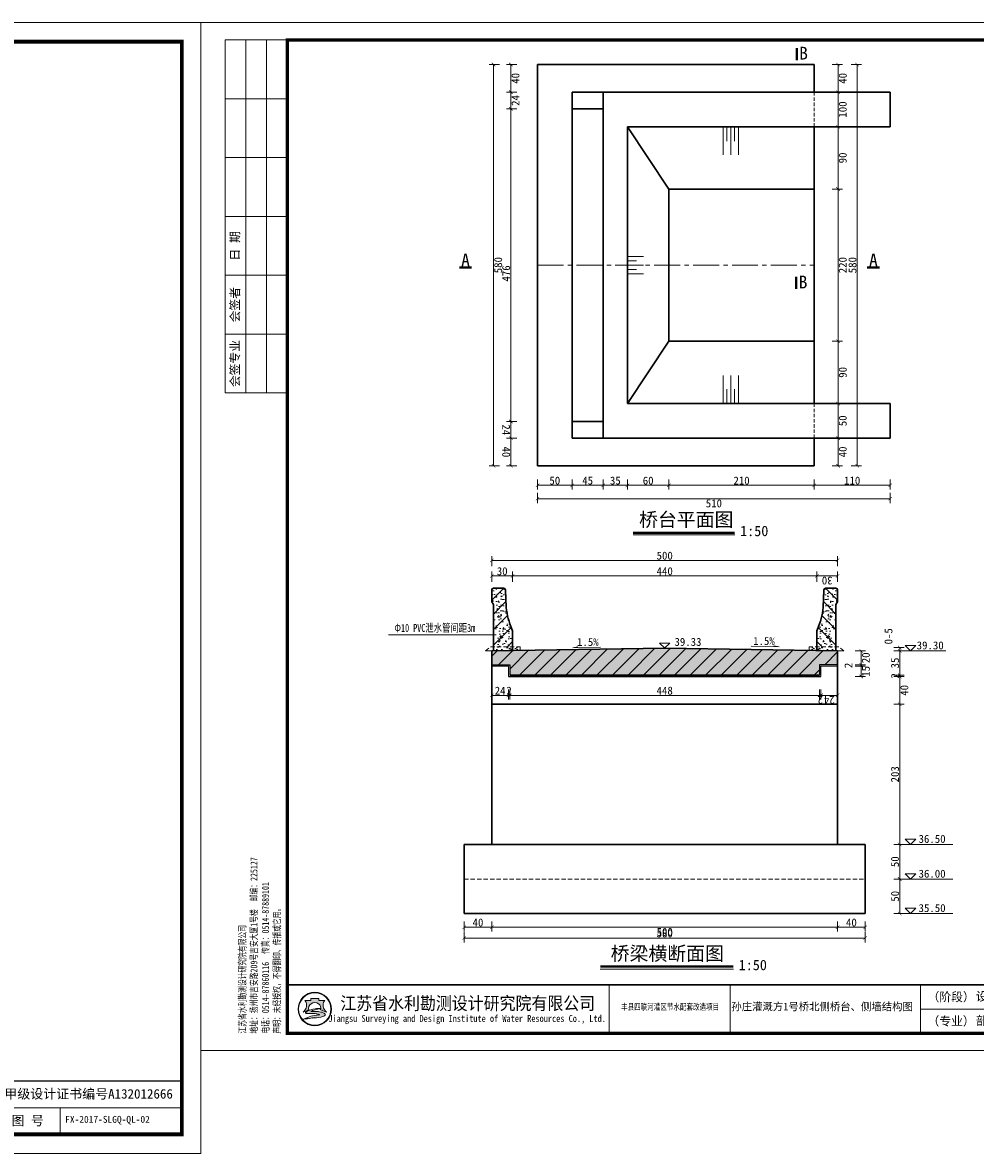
# Model space of a CAD drawing. Extents: x -27255 to 1448651, y 31034 to 8081248.
# Tile 64 of 198: x 583632 to 583907, y 3859317 to 3859644. Entities that reach past the tile are written whole.
import ezdxf
from ezdxf.enums import TextEntityAlignment as Align

# ---------------------------------------------------------------- set-up
doc = ezdxf.new("R2010")
doc.units = 0
doc.linetypes.add('CENTER2', pattern=[1.125, 0.75, -0.125, 0.125, -0.125])
doc.linetypes.add('HIDDEN', pattern=[0.375, 0.25, -0.125])
doc.layers.get('0').update_dxf_attribs({"linetype": 'CONTINUOUS'})
for name, color, linetype, lineweight in [('0.09标注线', 3, 'CONTINUOUS', 9), ('0.13填充', 8, 'CONTINUOUS', 9), ('0.13文字', 3, 'CONTINUOUS', 13), ('图框', 7, 'CONTINUOUS', 20), ('文字', 7, 'CONTINUOUS', 15), ('细实线', 3, 'CONTINUOUS', 20), ('虚线', 251, 'HIDDEN', 15), ('轮廓线', 1, 'CONTINUOUS', 30), ('配筋1', 1, 'CONTINUOUS', 50)]:
    doc.layers.add(name, color=color, linetype=linetype, lineweight=lineweight)
doc.layers.add('粗线-可见轮廓线、钢筋、结构分缝线、材料分界线、断层线、岩性分界线', color=1, linetype='CONTINUOUS')
doc.styles.add('-仿宋_GB2312', font='FangSong_GB2312.ttf')
doc.styles.add('LYJFS', font='times.ttf', dxfattribs={"width": 0.7})
doc.styles.get("Standard").update_dxf_attribs({"font": 'rs.shx', "bigfont": 'hztxt.shx'})
doc.styles.add('仿宋', font='FangSong_GB2312.ttf', dxfattribs={"width": 0.7})
doc.styles.add('宋体', font='FangSong_GB2312.ttf')
doc.dimstyles.get("Standard").update_dxf_attribs({"dimtxt": 0.18, "dimasz": 0.18, "dimexe": 0.18, "dimexo": 0.0625, "dimgap": 0.09, "dimtad": 0, "dimtih": 1, "dimtoh": 1, "dimdec": 4, "dimzin": 0, "dimdsep": 46, "dimtxsty": 'Standard', "dimcen": 0.09, "dimadec": 0, "dimazin": 0, "dimtfac": 1, "dimtdec": 4, "dimtofl": 0, "dimtmove": 0, "dimatfit": 3, "dimfxl": 1, "dimtolj": 1, "dimtzin": 0, "dimarcsym": 0})
doc.dimstyles.new('zzzz STANDARD', dxfattribs={"dimtxt": 2.3, "dimasz": 1, "dimexe": 1.25, "dimexo": 1.5, "dimgap": 0.2, "dimtad": 1, "dimdec": 0, "dimlfac": 10, "dimzin": 0, "dimdsep": 46, "dimtxsty": '-仿宋_GB2312', "dimblk": 'ARCHTICK', "dimcen": 0.09, "dimadec": 0, "dimazin": 0, "dimtfac": 1, "dimtdec": 0, "dimtix": 1, "dimtmove": 2, "dimatfit": 3, "dimfxl": 1.7, "dimfxlon": 1, "dimtolj": 1, "dimtzin": 0, "dimlwd": 9, "dimlwe": 9, "dimarcsym": 0})

# ---------------------------------------------------------------- blocks, each defined once
blk = doc.blocks.new('d4trtg')
h = blk.add_hatch(color=152)
h.dxf.hatch_style = 1
h.paths.add_polyline_path([(654246.3193193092, 3899725.409078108, 1), (654149.4769673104, 3899725.409078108, 1)])
h.paths.add_polyline_path([(654244.689577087, 3899725.409078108, 1), (654151.1067095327, 3899725.409078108, 1)], flags=16)
h = blk.add_hatch(color=152)
h.dxf.hatch_style = 1
edge = h.paths.add_edge_path()
edge.add_arc((654216.7300615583, 3899701.144012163), 14.62686968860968, 43.31770961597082, 70.37003522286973)
edge.add_arc((654202.9245894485, 3899662.43781051), 55.72140833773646, 70.37003522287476, 84.52854590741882)
edge.add_arc((654197.052297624, 3899601.131590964), 117.3082280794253, 84.5285459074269, 95.17746754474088)
edge.add_arc((654198.4691254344, 3899704.113250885), 18.32576248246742, 111.7965680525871, 130.9174013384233, ccw=False)
edge.add_arc((654217.4394684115, 3899656.675769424), 69.41576698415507, 98.84274785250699, 111.79656805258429, ccw=False)
edge.add_arc((654228.1102754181, 3899588.085080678), 138.8315339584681, 95.21036804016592, 98.84274785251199, ccw=False)
edge.add_ellipse((654197.8981433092, 3899728.334977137), major_axis=(-17.7501498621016, 0), ratio=0.8776980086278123, start_angle=172.6538623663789, end_angle=176.9129867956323)
edge.add_arc((654213.8325542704, 3899624.955280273), 102.5563365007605, 88.99992913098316, 98.52267106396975)
edge.add_arc((654209.8965974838, 3899651.220285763), 75.99805588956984, 98.5226710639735, 116.8491039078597)
edge.add_arc((654181.1331357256, 3899708.041207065), 12.31168505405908, 116.8491039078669, 139.2900683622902)
edge.add_arc((654173.2830714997, 3899714.795695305), 1.955690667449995, 139.2900683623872, 263.050638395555)
edge.add_arc((654175.1158058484, 3899729.831970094), 17.10324739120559, 263.0506383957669, 272.136251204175)
edge.add_arc((654186.8001782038, 3899416.594006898), 296.3525647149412, 88.46268833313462, 92.13625120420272, ccw=False)
edge.add_arc((654193.3818121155, 3899661.833379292), 51.02489061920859, 68.07113774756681, 88.46268833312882, ccw=False)
edge.add_arc((654234.506227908, 3899496.08092722), 214.2253735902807, 95.91294384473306, 98.79521578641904)
edge.add_arc((654220.8241236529, 3899584.51078353), 124.7433113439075, 98.79521578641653, 117.8496747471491)
edge.add_arc((654806.2087627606, 3897318.850026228), 2461.597634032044, 104.7703900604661, 105.15790668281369, ccw=False)
edge.add_line((654178.6340996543, 3899699.104834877), (654170.5934602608, 3899695.844113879))
edge.add_arc((654384.3496151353, 3898723.49134639), 995.5709910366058, 100.90627282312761, 102.39834375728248, ccw=False)
edge.add_line((654195.9846486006, 3899701.080338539), (654189.8745459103, 3899699.193213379))
edge.add_arc((654166.7652083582, 3899985.305806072), 287.044347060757, 274.6177604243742, 279.6944367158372)
edge.add_arc((654207.3949546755, 3899747.472955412), 45.76599921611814, 279.694436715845, 287.6119267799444)
edge.add_arc((654216.243616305, 3899719.598572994), 16.52082853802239, 287.6119267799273, 311.5140981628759)
edge.add_arc((654225.3686800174, 3899709.289677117), 2.753471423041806, 311.5140981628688, 403.3177096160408)
edge = h.paths.add_edge_path()
edge.add_arc((654242.1391779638, 3899736.786777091), 20.67819482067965, 138.9741968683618, 204.1180883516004, ccw=False)
edge.add_line((654226.5392573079, 3899750.359920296), (654209.5567490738, 3899750.359920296))
edge.add_line((654209.5567490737, 3899750.359920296), (654209.5567490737, 3899756.23053299))
edge.add_line((654209.5567490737, 3899756.23053299), (654186.2395375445, 3899756.23053299))
edge.add_line((654186.2395375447, 3899756.23053299), (654186.2395375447, 3899750.359920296))
edge.add_line((654186.2395375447, 3899750.359920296), (654169.2570293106, 3899750.359920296))
edge.add_arc((654153.6571086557, 3899736.786777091), 20.67819482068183, -24.118088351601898, 41.0258031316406, ccw=False)
edge.add_arc((654138.2813983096, 3899743.670490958), 37.52449961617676, 314.34412131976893, 335.8819116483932, ccw=False)
edge.add_arc((654157.8406418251, 3899747.198545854), 31.08765203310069, 282.3877277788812, 290.1465811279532)
edge.add_arc((654127.1774852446, 3899830.778947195), 120.1152469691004, 290.1465811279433, 296.6495194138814)
edge.add_ellipse((654197.8981433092, 3899728.334977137), major_axis=(-17.7501498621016, 0), ratio=0.8776980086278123, start_angle=176.9129867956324, end_angle=378.37473811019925, ccw=False)
edge.add_ellipse((654197.8981433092, 3899728.334977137), major_axis=(-17.7501498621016, 0), ratio=0.8776980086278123, start_angle=172.653862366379, end_angle=176.9129867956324, ccw=False)
edge.add_ellipse((654197.8981433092, 3899728.334977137), major_axis=(-17.7501498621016, 0), ratio=0.8776980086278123, start_angle=161.6252618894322, end_angle=172.653862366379, ccw=False)
edge.add_arc((654268.6188013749, 3899830.778947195), 120.1152469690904, 243.3504805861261, 249.853418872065)
edge.add_arc((654237.9556447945, 3899747.198545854), 31.08765203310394, 249.8534188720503, 257.61227222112)
edge.add_arc((654257.5148883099, 3899743.670490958), 37.52449961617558, 204.1180883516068, 225.6558786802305, ccw=False)
at = {"lineweight": 0}
for p, q in [((653868.4004973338, 3899605.327936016), (653868.4004973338, 3902577.336202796)), ((653868.4004973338, 3902577.336202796), (658071.2404705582, 3902577.336202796)), ((658071.2404705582, 3902577.336202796), (658071.2404705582, 3899605.327936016)), ((658021.2066613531, 3899725.409078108), (655949.806960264, 3899725.409078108)), ((658071.2404705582, 3899605.327936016), (653868.4004973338, 3899605.327936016))]:
    blk.add_line(p, q, dxfattribs=at)
for p, q in [((654118.5695433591, 3902527.302393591), (653938.4478302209, 3902527.302393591)), ((653938.4478302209, 3902527.302393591), (653938.4478302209, 3901506.612685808)), ((653998.488401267, 3902527.302393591), (653998.488401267, 3901506.612685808)), ((654058.528972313, 3902527.302393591), (654058.528972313, 3901506.612685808)), ((654118.5695433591, 3902357.187442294), (653938.4478302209, 3902357.187442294)), ((654118.5695433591, 3902187.072490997), (653938.4478302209, 3902187.072490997)), ((654118.5695433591, 3902016.9575397), (653938.4478302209, 3902016.9575397)), ((654118.5695433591, 3901846.842588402), (653938.4478302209, 3901846.842588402)), ((654118.5695433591, 3901676.727637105), (653938.4478302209, 3901676.727637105)), ((654118.5695433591, 3901506.612685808), (653938.4478302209, 3901506.612685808)), ((655049.1983945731, 3899795.456410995), (655049.1983945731, 3899655.361745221)), ((655399.4350590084, 3899795.456410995), (655399.4350590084, 3899655.361745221)), ((655949.806960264, 3899795.456410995), (655949.806960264, 3899655.361745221)), ((656209.9827681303, 3899795.456410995), (656209.9827681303, 3899655.361745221)), ((656400.1112431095, 3899795.456410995), (656400.1112431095, 3899655.361745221)), ((656590.2397180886, 3899795.456410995), (656590.2397180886, 3899655.361745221)), ((656780.3681930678, 3899795.456410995), (656780.3681930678, 3899655.361745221)), ((656970.496668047, 3899795.456410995), (656970.496668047, 3899655.361745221)), ((657160.6251430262, 3899795.456410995), (657160.6251430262, 3899655.361745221)), ((657350.7536180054, 3899795.456410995), (657350.7536180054, 3899655.361745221)), ((657530.8753311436, 3899795.456410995), (657530.8753311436, 3899655.361745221)), ((657700.9902824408, 3899725.409078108), (657700.9902824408, 3899655.361745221))]:
    blk.add_line(p, q)
at = {"lineweight": 0, "const_width": 10.0067618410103}
blk.add_lwpolyline([(654118.5695433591, 3902527.302393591), (658021.2066613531, 3902527.302393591), (658021.2066613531, 3899655.361745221), (654118.5695433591, 3899655.361745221)], close=True, dxfattribs=at)
at = {"lineweight": 0, "const_width": 4.002704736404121}
blk.add_lwpolyline([(658021.2066613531, 3899795.456410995), (654118.5695433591, 3899795.456410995)], dxfattribs=at)
at = {"color": 152}
for points in [[(654181.0529832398, 3899723.423913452, -0.02838203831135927), (654168.5479460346, 3899718.013005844, -0.03386732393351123), (654164.5097554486, 3899716.834668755, 0.09425397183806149), (654172.5302050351, 3899728.337281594, 0.2921547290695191), (654169.2570293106, 3899750.359920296), (654186.2395375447, 3899750.359920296), (654186.2395375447, 3899756.23053299), (654209.5567490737, 3899756.23053299), (654209.5567490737, 3899750.359920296), (654226.5392573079, 3899750.359920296, 0.29215472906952), (654223.2660815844, 3899728.337281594, 0.09425397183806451), (654231.2865311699, 3899716.834668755, -0.03386732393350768), (654227.2483405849, 3899718.013005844, -0.02838203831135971), (654214.7433033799, 3899723.423913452)], [(654215.6225359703, 3899727.495994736, 0.04157472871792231), (654198.6336295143, 3899726.379117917, 0.08013502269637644), (654175.5726574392, 3899719.025681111, 0.09823132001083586), (654171.8006163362, 3899716.071255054, 0.599439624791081), (654173.0464484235, 3899712.85437217, 0.03966424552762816), (654175.7533461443, 3899712.7406093, -0.01603031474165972), (654194.7507043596, 3899712.839904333, -0.08921046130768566), (654212.4373190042, 3899709.166529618, 0.01257694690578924), (654201.7504573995, 3899707.787257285, 0.08333285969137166), (654162.549863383, 3899694.805861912, -0.001690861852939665), (654178.6340996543, 3899699.104834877), (654170.5934602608, 3899695.844113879, -0.006510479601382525), (654195.9846486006, 3899701.080338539), (654189.8745459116, 3899699.193213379, 0.02215480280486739), (654215.101659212, 3899702.360502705, 0.03456031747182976), (654221.242295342, 3899703.852113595, 0.1046726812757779), (654227.1936927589, 3899707.227897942, 0.4234638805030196), (654227.3719977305, 3899711.178677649, 0.1185893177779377), (654221.6438736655, 3899714.920795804, 0.06185687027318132), (654208.2376153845, 3899717.905342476, 0.04649815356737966), (654186.4662944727, 3899717.961197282, -0.08362449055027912), (654191.6645458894, 3899721.128869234, -0.05658197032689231), (654206.7686614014, 3899725.266458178, -0.01585057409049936), (654215.5025964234, 3899726.342960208)]]:
    blk.add_lwpolyline(points, format="xyb", dxfattribs=at)
for radius in [48.42117599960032, 46.79143377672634]:
    blk.add_circle((654197.8981433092, 3899725.409078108), radius, dxfattribs=at)
blk.add_arc((654217.4394684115, 3899656.675769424), 69.41576698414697, 98.8427478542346, 111.796568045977, dxfattribs=at)
for start_param, end_param in [(2.820892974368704, 6.603884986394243), (3.013378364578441, 3.087714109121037)]:
    blk.add_ellipse((654197.8981433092, 3899728.334977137), major_axis=(-17.7501498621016, 0), ratio=0.8776980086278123, start_param=start_param, end_param=end_param, dxfattribs=at)
at = {"style": '宋体'}
for s, height, width, p in [('江苏省水利勘测设计研究院有限公司', 37.52535690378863, 0.9, (654640.1952124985, 3899742.929376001)), ('丰县四联河灌区节水配套改造项目', 18.01217131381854, 0.75, (655225.535190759, 3899732.299860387)), ('Jiangsu Surveying and Design Institute of Water Resources Co., Ltd.', 20.0135236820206, 0.8, (654638.4727689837, 3899695.522921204))]:
    blk.add_text(s, height=height, dxfattribs=dict(at, width=width)).set_placement(p, align=Align.MIDDLE)
at = {"style": 'LYJFS'}
for s, p in [('（阶段）', (656038.2059940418, 3899760.432744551)), ('（专业）', (656038.2059940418, 3899690.385411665))]:
    blk.add_text(s, height=25.01690460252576, dxfattribs=at).set_placement(p, align=Align.MIDDLE_CENTER)
at = {"style": '仿宋'}
blk.add_text('2018.05', height=25.01690460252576, dxfattribs=at).set_placement((657440.8144745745, 3899690.385411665), align=Align.MIDDLE)
at = {"rotation": 90}
for s, insert, char_height, attachment_point, style in [('日 期', (653968.468115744, 3901931.900064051), 25.01690460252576, 5, '宋体'), ('会签者', (653968.468115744, 3901761.785112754), 25.01690460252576, 5, '宋体'), ('会签专业', (653968.468115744, 3901591.670161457), 25.01690460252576, 5, '宋体'), ('江苏省水利勘测设计研究院有限公司\\P地址：扬州市吉安路209号吉安大厦1号楼  邮编：225127\\P电话：0514-87860116  传真：0514-87889101\\P声明：未经授权，不得翻印、传播或它用。', (654101.5093347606, 3899654.544439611), 20.0135236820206, 7, '仿宋')]:
    blk.add_mtext(s, dxfattribs=dict(at, insert=insert, char_height=char_height, attachment_point=attachment_point, style=style))
at = {"char_height": 25.01690460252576, "attachment_point": 5, "style": '宋体'}
for s, insert in [('校 核', (656875.0849735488, 3899760.865852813)), ('设 计', (657065.2829399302, 3899761.366681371)), ('设计', (656143.9596908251, 3899760.432744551)), ('批 准', (656305.0470056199, 3899760.432744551)), ('核 定', (656494.550057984, 3899760.154778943)), ('审 查', (656684.609041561, 3899760.165426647)), ('制 图', (657254.8554836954, 3899760.211836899)), ('日 期', (657440.8144745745, 3899760.432744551)), ('甲级设计证书编号A132012666', (657776.0409962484, 3899760.432744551)), ('部分', (656143.9596908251, 3899690.385411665)), ('图 号', (657615.9328067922, 3899690.385411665))]:
    blk.add_mtext(s, dxfattribs=dict(at, insert=insert))
blk = doc.blocks.new('_ARCHTICK')
at = {"color": 0, "linetype": 'ByBlock', "const_width": 0.15}
blk.add_lwpolyline([(-0.5, -0.5), (0.5, 0.5)], dxfattribs=at)

msp = doc.modelspace()

# ---------------------------------------------------------------- hatches: boundary and pattern name
at = {"layer": '0.13文字', "linetype": 'Continuous', "lineweight": 13}
h = msp.add_hatch(dxfattribs=at)
h.set_pattern_fill('AR-CONC', color=256, scale=0.02, style=0)
h.set_pattern_definition([(49.99999999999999, (558371.8941581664, 3852994.897979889), (3.64369337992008, -0.3187817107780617), [0.381, -4.191000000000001]), (355, (558371.8941581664, 3852994.897979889), (-0.7048565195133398, 3.8211328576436), [0.3048, -3.3528]), (100.451, (558372.1977981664, 3852994.871414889), (2.938850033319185, 3.502333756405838), [0.3238, -3.5618]), (46.18420000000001, (558371.8941581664, 3852995.913979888), (5.421580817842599, -0.8408465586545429), [0.5715, -6.2865]), (96.6356, (558372.3459561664, 3852995.843909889), (4.748084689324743, 4.948511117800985), [0.4857, -5.3427]), (351.1840000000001, (558371.8941581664, 3852995.913979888), (4.748092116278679, 4.948502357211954), [0.4572, -5.0292]), (21, (558372.4021581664, 3852995.659979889), (3.032297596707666, -2.04531037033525), [0.381, -4.191000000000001]), (326.0000000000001, (558372.4021581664, 3852995.659979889), (1.236040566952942, 3.683759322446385), [0.3048, -3.3528]), (71.4514, (558372.6548481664, 3852995.489537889), (4.268329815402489, 1.638457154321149), [0.3238, -3.5618]), (37.50000000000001, (558371.8941581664, 3852994.897979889), (0.06177206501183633, 1.691100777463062), [0, -3.31216, 0, -3.4036, 0, -3.3655]), (7.499999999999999, (558371.8941581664, 3852994.897979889), (1.336393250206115, 2.00361149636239), [0, -1.94056, 0, -3.23596, 0, -1.2827]), (327.5, (558370.7613181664, 3852994.897979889), (2.711811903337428, -0.1145748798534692), [0, -1.27, 0, -3.9624, 0, -5.2578]), (317.5, (558370.2533181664, 3852994.897979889), (2.962583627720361, 0.5085298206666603), [0, -1.651, 0, -2.63144, 0, -3.7338])])
edge = h.paths.add_edge_path()
edge.add_line((583767.7017541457, 3859475.338858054), (583767.7017541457, 3859461.958869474))
edge.add_line((583767.7017541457, 3859461.958869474), (583775.4061861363, 3859461.958869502))
edge.add_line((583775.4061861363, 3859461.958869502), (583775.4061861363, 3859463.158869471))
edge.add_line((583775.4061861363, 3859463.158869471), (583773.2333841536, 3859463.158869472))
edge.add_line((583773.2333841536, 3859463.158869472), (583773.2333841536, 3859467.390121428))
edge.add_arc((583771.0664509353, 3859467.390121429), 2.166933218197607, 359.9999999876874, 382.3986633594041)
edge.add_arc((583792.1946726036, 3859476.604607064), 20.8836907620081, 185.652722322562, 203.6838968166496, ccw=False)
edge.add_line((583771.4125353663, 3859474.547591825), (583771.1751683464, 3859479.591860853))
edge.add_arc((583770.6806232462, 3859479.591860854), 0.4945451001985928, 359.9999998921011, 450.0000000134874)
edge.add_line((583770.6806232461, 3859480.086405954), (583767.7279292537, 3859480.086405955))
edge.add_arc((583767.7279292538, 3859479.591860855), 0.4945451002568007, 90.00000001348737, 180)
edge.add_line((583767.2333841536, 3859479.591860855), (583767.2333841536, 3859476.130114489))
edge.add_line((583767.2333841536, 3859476.130114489), (583767.7017541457, 3859475.338858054))
h = msp.add_hatch(dxfattribs=at)
h.set_pattern_fill('ANSI31', color=256, style=0)
h.set_pattern_definition([(45, (583767.2333841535, 3859463.158869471), (-2.245064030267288, 2.245064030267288), [])])
h.paths.add_polyline_path([(583767.7017541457, 3859463.158869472), (583773.2333841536, 3859463.158869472), (583773.2333841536, 3859467.390121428, 0.09804496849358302), (583773.0698997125, 3859468.215828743, -0.07883857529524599), (583771.4125353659, 3859474.547591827), (583771.1729830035, 3859479.638301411, 0.3869293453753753), (583770.680623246, 3859480.086405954), (583767.7279292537, 3859480.086405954, 0.4142135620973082), (583767.2333841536, 3859479.591860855), (583767.2333841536, 3859476.130114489), (583767.7017541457, 3859475.338858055)])
h = msp.add_hatch(dxfattribs=at)
h.set_pattern_fill('AR-CONC', color=256, scale=0.02, style=0)
h.set_pattern_definition([(130, (609262.5726473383, 3852994.897979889), (-3.64369337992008, -0.3187817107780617), [0.381, -4.191000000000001]), (185, (609262.5726473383, 3852994.897979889), (0.7048565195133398, 3.8211328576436), [0.3048, -3.3528]), (79.549, (609262.2690073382, 3852994.871414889), (-2.938850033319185, 3.502333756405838), [0.3238, -3.5618]), (133.8158, (609262.5726473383, 3852995.913979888), (-5.421580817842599, -0.8408465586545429), [0.5715, -6.2865]), (83.3644, (609262.1208493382, 3852995.843909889), (-4.748084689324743, 4.948511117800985), [0.4857, -5.3427]), (188.8159999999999, (609262.5726473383, 3852995.913979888), (-4.748092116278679, 4.948502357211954), [0.4572, -5.0292]), (159, (609262.0646473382, 3852995.659979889), (-3.032297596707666, -2.04531037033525), [0.381, -4.191000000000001]), (214, (609262.0646473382, 3852995.659979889), (-1.236040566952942, 3.683759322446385), [0.3048, -3.3528]), (108.5486, (609261.8119573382, 3852995.489537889), (-4.268329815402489, 1.638457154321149), [0.3237999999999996, -3.561799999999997]), (142.5, (609262.5726473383, 3852994.897979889), (-0.06177206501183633, 1.691100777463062), [0, -3.31216, 0, -3.4036, 0, -3.3655]), (172.5, (609262.5726473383, 3852994.897979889), (-1.336393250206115, 2.00361149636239), [0, -1.94056, 0, -3.23596, 0, -1.2827]), (212.5, (609263.7054873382, 3852994.897979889), (-2.711811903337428, -0.1145748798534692), [0, -1.269999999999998, 0, -3.962399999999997, 0, -5.257799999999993]), (222.5, (609264.2134873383, 3852994.897979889), (-2.962583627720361, 0.5085298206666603), [0, -1.651, 0, -2.63144, 0, -3.7338])])
edge = h.paths.add_edge_path()
edge.add_line((583866.765051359, 3859475.338858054), (583866.765051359, 3859461.958869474))
edge.add_line((583866.765051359, 3859461.958869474), (583859.0606193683, 3859461.958869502))
edge.add_line((583859.0606193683, 3859461.958869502), (583859.0606193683, 3859463.158869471))
edge.add_line((583859.0606193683, 3859463.158869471), (583861.2334213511, 3859463.158869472))
edge.add_line((583861.2334213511, 3859463.158869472), (583861.2334213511, 3859467.390121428))
edge.add_arc((583863.4003545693, 3859467.390121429), 2.166933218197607, 157.6013366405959, 180.0000000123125, ccw=False)
edge.add_arc((583842.272132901, 3859476.604607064), 20.8836907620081, 336.3161031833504, 354.347277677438)
edge.add_line((583863.0542701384, 3859474.547591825), (583863.2916371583, 3859479.591860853))
edge.add_arc((583863.7861822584, 3859479.591860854), 0.4945451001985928, 89.99999998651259, 180.0000001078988, ccw=False)
edge.add_line((583863.7861822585, 3859480.086405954), (583866.7388762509, 3859480.086405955))
edge.add_arc((583866.7388762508, 3859479.591860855), 0.4945451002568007, 360, 449.99999998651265, ccw=False)
edge.add_line((583867.2334213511, 3859479.591860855), (583867.2334213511, 3859476.130114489))
edge.add_line((583867.2334213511, 3859476.130114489), (583866.765051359, 3859475.338858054))
h = msp.add_hatch(dxfattribs=at)
h.set_pattern_fill('ANSI31', color=256, style=0)
h.set_pattern_definition([(135, (583867.2334213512, 3859463.158869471), (2.245064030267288, 2.245064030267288), [])])
h.paths.add_polyline_path([(583866.765051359, 3859475.338858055), (583867.2334213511, 3859476.130114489), (583867.2334213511, 3859479.591860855, 0.4142135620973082), (583866.7388762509, 3859480.086405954), (583863.7861822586, 3859480.086405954, 0.3869293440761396), (583863.2938225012, 3859479.638301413), (583863.0542701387, 3859474.547591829, -0.07883857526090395), (583861.3969057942, 3859468.215828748, 0.0980449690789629), (583861.2334213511, 3859467.390121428), (583861.2334213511, 3859463.158869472), (583866.765051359, 3859463.158869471)])
h = msp.add_hatch(dxfattribs=at)
h.set_pattern_fill('AR-CONC', color=256, scale=0.02, style=0)
h.set_pattern_definition([(49.99999999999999, (583757.2333610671, 3859454.95886944), (3.64369337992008, -0.3187817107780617), [0.381, -4.191000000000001]), (355, (583757.2333610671, 3859454.95886944), (-0.7048565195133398, 3.8211328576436), [0.3048, -3.3528]), (100.451, (583757.5370010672, 3859454.93230444), (2.938850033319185, 3.502333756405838), [0.3238, -3.5618]), (46.18420000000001, (583757.2333610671, 3859455.974869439), (5.421580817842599, -0.8408465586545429), [0.5715, -6.2865]), (96.6356, (583757.6851590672, 3859455.904799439), (4.748084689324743, 4.948511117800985), [0.4857, -5.3427]), (351.1840000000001, (583757.2333610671, 3859455.974869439), (4.748092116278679, 4.948502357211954), [0.4572, -5.0292]), (21, (583757.7413610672, 3859455.72086944), (3.032297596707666, -2.04531037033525), [0.381, -4.191000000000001]), (326.0000000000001, (583757.7413610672, 3859455.72086944), (1.236040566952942, 3.683759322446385), [0.3048, -3.3528]), (71.4514, (583757.9940510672, 3859455.55042744), (4.268329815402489, 1.638457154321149), [0.3238, -3.5618]), (37.50000000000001, (583757.2333610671, 3859454.95886944), (0.06177206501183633, 1.691100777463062), [0, -3.31216, 0, -3.4036, 0, -3.3655]), (7.499999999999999, (583757.2333610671, 3859454.95886944), (1.336393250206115, 2.00361149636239), [0, -1.94056, 0, -3.23596, 0, -1.2827]), (327.5, (583756.1005210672, 3859454.95886944), (2.711811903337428, -0.1145748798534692), [0, -1.27, 0, -3.9624, 0, -5.2578]), (317.5, (583755.5925210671, 3859454.95886944), (2.962583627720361, 0.5085298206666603), [0, -1.651, 0, -2.63144, 0, -3.7338])])
h.paths.add_polyline_path([(583817.2330848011, 3859454.958869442), (583862.0334213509, 3859454.958869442), (583862.0334213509, 3859457.958869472), (583867.2330981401, 3859457.958869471), (583867.2330742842, 3859462.092199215), (583817.2333679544, 3859462.758867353), (583767.233384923, 3859462.092198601), (583767.233361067, 3859457.958869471), (583772.4330378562, 3859457.958869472), (583772.4330378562, 3859454.958869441)])
h = msp.add_hatch(dxfattribs=at)
h.set_pattern_fill('ANSI31', color=256, style=0)
h.set_pattern_definition([(45, (583757.2333610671, 3859454.95886944), (-2.245064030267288, 2.245064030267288), [])])
h.paths.add_polyline_path([(583817.2330848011, 3859454.958869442), (583862.0334213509, 3859454.958869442), (583862.0334213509, 3859457.958869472), (583867.2330981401, 3859457.958869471), (583867.2330742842, 3859462.092199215), (583817.2333679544, 3859462.758867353), (583767.233384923, 3859462.092198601), (583767.233361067, 3859457.958869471), (583772.4330378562, 3859457.958869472), (583772.4330378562, 3859454.958869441)])

# ---------------------------------------------------------------- linework, layer by layer
at = {"layer": '0.09标注线', "color": 7}
for p, q in [((583815.7638723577, 3859464.241106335), (583817.2333123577, 3859462.771666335)), ((583815.7638723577, 3859464.241106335), (583818.7027523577, 3859464.241106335)), ((583817.2205154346, 3859462.758869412), (583818.7027523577, 3859464.241106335)), ((583898.5828958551, 3859461.958869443), (583886.4465448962, 3859461.958869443)), ((583888.2856548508, 3859461.958869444), (583886.7458660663, 3859463.498658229)), ((583886.7458660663, 3859463.498658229), (583889.8254436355, 3859463.498658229)), ((583889.8254436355, 3859463.498658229), (583888.2856548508, 3859461.958869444)), ((583900.5493919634, 3859406.018174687), (583886.4465448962, 3859406.018174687)), ((583888.2856548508, 3859406.018174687), (583886.7458660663, 3859407.557963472)), ((583886.7458660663, 3859407.557963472), (583889.8254436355, 3859407.557963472)), ((583889.8254436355, 3859407.557963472), (583888.2856548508, 3859406.018174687)), ((583888.2856548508, 3859395.958869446), (583886.7458660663, 3859397.498658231)), ((583886.7458660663, 3859397.498658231), (583889.8254436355, 3859397.498658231)), ((583889.8254436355, 3859397.498658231), (583888.2856548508, 3859395.958869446)), ((583900.5493919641, 3859395.958869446), (583886.4465448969, 3859395.958869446)), ((583888.2856548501, 3859386.018174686), (583886.7458660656, 3859387.557963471)), ((583886.7458660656, 3859387.557963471), (583889.8254436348, 3859387.557963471)), ((583889.8254436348, 3859387.557963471), (583888.2856548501, 3859386.018174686)), ((583900.5493919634, 3859386.018174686), (583886.4465448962, 3859386.018174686))]:
    msp.add_line(p, q, dxfattribs=at)
at = {"layer": '0.13填充', "color": 7, "lineweight": 40, "ltscale": 0.005}
for p, q in [((583808.0693127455, 3859496.088478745), (583837.3810056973, 3859496.088478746)), ((583798.6695878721, 3859370.75976435), (583837.0123131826, 3859370.75976435))]:
    msp.add_line(p, q, dxfattribs=at)
at = {"layer": '0.13填充', "color": 7, "ltscale": 0.005}
for p, q in [((583808.0693127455, 3859495.48868114), (583837.5333065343, 3859495.48868114)), ((583798.5689550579, 3859369.916913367), (583837.1432440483, 3859369.916913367))]:
    msp.add_line(p, q, dxfattribs=at)
at = {"layer": '0.13文字', "linetype": 'Continuous', "lineweight": 13}
for p, q in [((582175.0028450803, 3859643.613166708), (587865.8902504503, 3859643.613166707)), ((582175.0028450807, 3859643.613166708), (587865.8902504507, 3859643.613166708)), ((583737.3921504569, 3859466.606406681), (583768.4974990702, 3859466.606406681))]:
    msp.add_line(p, q, dxfattribs=at)
at = {"layer": '0.13文字', "lineweight": 13}
for p, q in [((583765.4089007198, 3859461.958869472), (583767.2333841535, 3859461.958858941)), ((583869.0579047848, 3859461.958869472), (583867.2334213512, 3859461.958858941))]:
    msp.add_line(p, q, dxfattribs=at)
at = {"layer": '粗线-可见轮廓线、钢筋、结构分缝线、材料分界线、断层线、岩性分界线'}
for p, q in [((583767.2330378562, 3859457.958869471), (583772.4330378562, 3859457.958869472)), ((583772.4330378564, 3859457.958869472), (583772.4330378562, 3859454.958869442)), ((583867.2334213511, 3859457.958869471), (583862.033421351, 3859457.958869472)), ((583862.0334213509, 3859457.958869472), (583862.033421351, 3859454.958869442)), ((583772.0330378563, 3859454.558869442), (583817.2330848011, 3859454.558869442)), ((583817.2330848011, 3859454.558869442), (583862.4334213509, 3859454.558869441))]:
    msp.add_line(p, q, dxfattribs=at)
at = {"layer": '细实线', "color": 7, "lineweight": 30}
for p, q in [((583860.4542193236, 3859631.495034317), (583780.4542193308, 3859631.495034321)), ((583780.4542193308, 3859573.495034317), (583780.4542193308, 3859631.495034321)), ((583860.4542193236, 3859631.495034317), (583860.4542193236, 3859623.495034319)), ((583860.4542193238, 3859631.495034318), (583860.4542193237, 3859623.495034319)), ((583790.4542193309, 3859623.49503432), (583882.4542193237, 3859623.495034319)), ((583790.4542193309, 3859623.49503432), (583790.4542193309, 3859573.495034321)), ((583790.4542193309, 3859623.49503432), (583790.4542193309, 3859573.495034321)), ((583799.4542193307, 3859623.49503432), (583799.4542193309, 3859573.495034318)), ((583882.4542193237, 3859623.495034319), (583882.4542193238, 3859613.495034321)), ((583799.4542193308, 3859618.695034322), (583790.4542193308, 3859618.695034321)), ((583818.4542193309, 3859595.495034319), (583806.4542193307, 3859613.495034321)), ((583806.4542193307, 3859613.495034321), (583882.4542193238, 3859613.49503432)), ((583860.4542193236, 3859613.495034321), (583860.4542193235, 3859573.495034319)), ((583818.4542193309, 3859595.49503432), (583818.4542193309, 3859573.495034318)), ((583818.4542193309, 3859595.495034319), (583860.4542193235, 3859595.49503432)), ((583780.4542193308, 3859573.495034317), (583780.4542193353, 3859515.495034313)), ((583790.4542193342, 3859523.495034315), (583790.4542193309, 3859573.495034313)), ((583790.4542193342, 3859523.495034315), (583790.4542193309, 3859573.495034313)), ((583799.4542193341, 3859523.495034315), (583799.4542193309, 3859573.495034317)), ((583818.4542193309, 3859551.495034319), (583818.4542193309, 3859573.495034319)), ((583860.4542193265, 3859533.495034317), (583860.4542193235, 3859573.49503432)), ((583818.4542193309, 3859551.495034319), (583806.4542193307, 3859533.495034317)), ((583818.4542193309, 3859551.495034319), (583860.4542193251, 3859551.495034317)), ((583806.4542193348, 3859533.495034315), (583882.4542193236, 3859533.495034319)), ((583882.4542193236, 3859533.495034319), (583882.4542193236, 3859523.495034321)), ((583799.4542193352, 3859528.295034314), (583790.4542193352, 3859528.295034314)), ((583790.4542193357, 3859523.495034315), (583882.4542193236, 3859523.495034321)), ((583860.4542193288, 3859515.495034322), (583860.4542193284, 3859523.49503432)), ((583860.4542193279, 3859515.495034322), (583860.4542193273, 3859523.49503432)), ((583860.4542193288, 3859515.495034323), (583780.454219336, 3859515.495034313))]:
    msp.add_line(p, q, dxfattribs=at)
at = {"layer": '细实线', "color": 6, "lineweight": 13}
for p, q in [((583834.1230407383, 3859605.380535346), (583834.1230407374, 3859613.380535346)), ((583834.1230407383, 3859605.380535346), (583834.1230407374, 3859613.380535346)), ((583834.1230407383, 3859605.380535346), (583834.1230407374, 3859613.380535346)), ((583834.1230407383, 3859605.380535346), (583834.1230407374, 3859613.380535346)), ((583835.2449059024, 3859609.374535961), (583835.2449059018, 3859613.380535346)), ((583835.2449059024, 3859609.374535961), (583835.2449059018, 3859613.380535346)), ((583836.3366173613, 3859605.380535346), (583836.3366173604, 3859613.380535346)), ((583837.4584825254, 3859609.374535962), (583837.4584825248, 3859613.380535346)), ((583837.4584825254, 3859609.374535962), (583837.4584825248, 3859613.380535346)), ((583838.5501939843, 3859605.380535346), (583838.5501939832, 3859613.380535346)), ((583811.0542193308, 3859576.003568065), (583806.4542193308, 3859576.003568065)), ((583809.1034489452, 3859574.737075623), (583806.4542193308, 3859574.737075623)), ((583811.0542193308, 3859573.495034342), (583806.4542193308, 3859573.495034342)), ((583809.1034489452, 3859572.2285419), (583806.4542193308, 3859572.2285419)), ((583811.0542193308, 3859570.986500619), (583806.4542193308, 3859570.986500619)), ((583834.1230407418, 3859541.609533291), (583834.1230407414, 3859533.609533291)), ((583834.1230407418, 3859541.609533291), (583834.1230407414, 3859533.609533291)), ((583834.1230407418, 3859541.609533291), (583834.1230407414, 3859533.609533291)), ((583834.1230407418, 3859541.609533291), (583834.1230407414, 3859533.609533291)), ((583836.3366173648, 3859541.609533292), (583836.3366173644, 3859533.609533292)), ((583838.5501939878, 3859541.609533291), (583838.5501939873, 3859533.609533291)), ((583835.2449059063, 3859537.615532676), (583835.2449059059, 3859533.609533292)), ((583835.2449059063, 3859537.615532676), (583835.2449059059, 3859533.609533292)), ((583837.4584825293, 3859537.615532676), (583837.4584825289, 3859533.609533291)), ((583837.4584825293, 3859537.615532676), (583837.4584825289, 3859533.609533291))]:
    msp.add_line(p, q, dxfattribs=at)
at = {"layer": '细实线', "color": 6, "linetype": 'CENTER2', "lineweight": 13, "ltscale": 10}
for p, q in [((583780.4542193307, 3859573.495034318), (583860.4542193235, 3859573.495034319)), ((583780.4542193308, 3859573.495034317), (583860.4542193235, 3859573.49503432))]:
    msp.add_line(p, q, dxfattribs=at)
at = {"layer": '细实线', "color": 3, "lineweight": 30}
for p, q in [((583767.2333841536, 3859479.591860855), (583767.2333841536, 3859476.130114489)), ((583770.6806232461, 3859480.086405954), (583767.7279292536, 3859480.086405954)), ((583771.1751683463, 3859479.591860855), (583771.4125353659, 3859474.547591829)), ((583863.2916371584, 3859479.591860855), (583863.0542701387, 3859474.547591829)), ((583863.7861822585, 3859480.086405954), (583866.738876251, 3859480.086405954)), ((583867.2334213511, 3859479.591860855), (583867.2334213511, 3859476.130114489)), ((583767.7017541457, 3859475.338858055), (583767.2333841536, 3859476.130114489)), ((583767.7017541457, 3859475.338858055), (583767.7017541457, 3859461.958869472)), ((583866.765051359, 3859475.338858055), (583867.2334213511, 3859476.130114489)), ((583866.765051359, 3859475.338858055), (583866.765051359, 3859461.958869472)), ((583773.2333841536, 3859461.958869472), (583773.2333841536, 3859467.390121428)), ((583861.2334213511, 3859461.958869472), (583861.2334213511, 3859467.390121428))]:
    msp.add_line(p, q, dxfattribs=at)
at = {"layer": '细实线', "color": 7, "lineweight": 13}
for p, q in [((583790.628350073, 3859462.813699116), (583792.1101029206, 3859463.11516514)), ((583798.6663078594, 3859463.024180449), (583790.628350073, 3859462.813699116)), ((583842.2792450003, 3859463.31369726), (583850.3172027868, 3859463.103215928)), ((583850.3172027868, 3859463.103215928), (583848.8354499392, 3859463.404681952))]:
    msp.add_line(p, q, dxfattribs=at)
at = {"layer": '细实线', "color": 3, "lineweight": 30}
for centre, radius, start, end in [((583767.7279292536, 3859479.591860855), 0.4945451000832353, 90, 180), ((583770.6806232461, 3859479.591860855), 0.4945451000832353, 0, 90), ((583863.7861822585, 3859479.591860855), 0.4945451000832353, 90, 180), ((583866.738876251, 3859479.591860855), 0.4945451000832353, 0, 90), ((583792.1946726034, 3859476.604607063), 20.88369076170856, 185.6527223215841, 203.6838967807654), ((583842.2721329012, 3859476.604607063), 20.88369076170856, 336.3161032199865, 354.3472776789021), ((583771.0664509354, 3859467.390121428), 2.166933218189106, 0, 22.39866342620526), ((583863.4003545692, 3859467.390121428), 2.166933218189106, 157.6013365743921, 180)]:
    msp.add_arc(centre, radius, start, end, dxfattribs=at)
at = {"layer": '虚线', "color": 7, "ltscale": 4}
for p, q in [((583860.4542193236, 3859613.495034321), (583860.4542193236, 3859623.49503432)), ((583860.4542193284, 3859523.49503432), (583860.4542193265, 3859533.495034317))]:
    msp.add_line(p, q, dxfattribs=at)
at = {"layer": '虚线', "color": 2, "ltscale": 5}
for p, q in [((583765.4089007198, 3859461.958869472), (583766.8561786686, 3859463.158869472)), ((583766.8561786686, 3859463.158869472), (583775.4061861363, 3859463.158869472)), ((583775.4061861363, 3859463.158869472), (583775.4061861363, 3859461.958869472)), ((583867.6106268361, 3859463.158869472), (583859.0606193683, 3859463.158869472)), ((583859.0606193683, 3859463.158869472), (583859.0606193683, 3859461.958869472)), ((583869.0579047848, 3859461.958869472), (583867.6106268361, 3859463.158869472)), ((583759.2330378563, 3859396.018174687), (583817.2330848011, 3859396.018174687)), ((583817.2330848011, 3859396.018174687), (583875.233421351, 3859396.018174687))]:
    msp.add_line(p, q, dxfattribs=at)
at = {"layer": '轮廓线', "color": 7}
for p in [(583806.4542193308, 3859613.495034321), (583806.4542193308, 3859613.495034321), (583806.4542193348, 3859533.495034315), (583806.4542193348, 3859533.495034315)]:
    msp.add_line(p, (583806.4542193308, 3859573.495034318), dxfattribs=at)
at = {"layer": '轮廓线', "color": 2}
for p, q in [((583767.2333841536, 3859461.958869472), (583767.2330612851, 3859406.018174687)), ((583817.233213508, 3859462.758865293), (583767.2333841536, 3859461.958869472)), ((583817.233213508, 3859462.758869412), (583867.2334213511, 3859461.958869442)), ((583867.2330750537, 3859461.958869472), (583867.233397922, 3859406.018174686)), ((583772.4330378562, 3859454.958869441), (583817.2330848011, 3859454.958869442)), ((583817.2330848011, 3859454.958869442), (583862.0334213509, 3859454.958869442)), ((583767.2332952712, 3859446.558968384), (583817.2330848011, 3859446.558869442)), ((583817.2330848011, 3859446.558869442), (583867.2331639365, 3859446.55886944)), ((583759.2330378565, 3859406.018174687), (583817.2330848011, 3859406.018174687)), ((583759.2330378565, 3859406.018174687), (583759.2330378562, 3859386.018174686)), ((583817.2330848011, 3859406.018174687), (583875.233421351, 3859406.018174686)), ((583875.233421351, 3859406.018174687), (583875.233421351, 3859386.018174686)), ((583759.2330378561, 3859386.018174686), (583817.2330848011, 3859386.018174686)), ((583817.2330848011, 3859386.018174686), (583875.233421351, 3859386.018174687))]:
    msp.add_line(p, q, dxfattribs=at)
at = {"layer": '轮廓线', "color": 2, "lineweight": 15}
for p, q in [((583767.2330378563, 3859457.558869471), (583772.0330378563, 3859457.558869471)), ((583772.0330378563, 3859457.558869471), (583772.0330378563, 3859454.558869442)), ((583862.4334213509, 3859457.558869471), (583862.4334213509, 3859454.558869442)), ((583867.233421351, 3859457.558869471), (583862.4334213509, 3859457.558869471))]:
    msp.add_line(p, q, dxfattribs=at)
at = {"layer": '配筋1', "color": 7, "lineweight": 40}
for p, q in [((583855.4417351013, 3859632.766899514), (583855.4417351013, 3859636.272099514)), ((583757.8412935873, 3859572.825473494), (583761.3464935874, 3859572.825473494)), ((583875.810608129, 3859572.825473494), (583879.315808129, 3859572.825473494)), ((583855.2995677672, 3859566.599993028), (583855.2995677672, 3859570.105193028))]:
    msp.add_line(p, q, dxfattribs=at)

# ---------------------------------------------------------------- block references
at = {"layer": '图框'}
for p, xscale, yscale, zscale in [((511295.2523235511, 3430360.105784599), 0.1099999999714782, 0.1100000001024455, 0.11), ((518296.2487220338, 3469385.879182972), 0.09999999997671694, 0.1000000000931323, 0.1)]:
    msp.add_blockref('d4trtg', p, dxfattribs=dict(at, xscale=xscale, yscale=yscale, zscale=zscale))

# ---------------------------------------------------------------- texts
at = {"layer": '0.09标注线', "color": 7, "style": '-仿宋_GB2312'}
for s, insert, char_height, width, attachment_point in [('1.5%', (583798.134559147, 3859465.689979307), 2.296, 15.68078823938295, 3), ('39.33', (583820.0620514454, 3859465.719685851), 2.296, 15.68078823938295, 1), ('1.5%', (583842.8109937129, 3859465.97949612), 2.296, 15.68078823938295, 1), ('39.30', (583897.9271271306, 3859464.708456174), 2.299999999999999, 2.299999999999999, 3), ('36.50', (583898.4742858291, 3859408.767761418), 2.299999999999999, 2.299999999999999, 3), ('36.00', (583898.474285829, 3859398.708456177), 2.299999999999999, 2.299999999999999, 3), ('35.50', (583898.4742858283, 3859388.767761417), 2.299999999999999, 2.299999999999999, 3)]:
    msp.add_mtext(s, dxfattribs=dict(at, insert=insert, char_height=char_height, width=width, attachment_point=attachment_point))
at = {"layer": '0.13文字', "linetype": 'Continuous', "lineweight": 13, "attachment_point": 1, "style": 'LYJFS'}
for s, insert, char_height, width in [('{\\fFangSong_GB2312|b0|i0|c134|p49;\\W1;  孙庄灌溉方1号桥北侧桥台、侧墙结构图}', (583833.5122395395, 3859360.232477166), 2.2, 66.66109248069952), ('{\\fFangSong_GB2312|b0|i0|c134|p49;\\W1;\\C7;FX-2017-SLGQ-QL-02}', (583643.8468602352, 3859327.530254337), 2, 45.82950108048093)]:
    msp.add_mtext(s, dxfattribs=dict(at, insert=insert, char_height=char_height, width=width))
at = {"layer": '文字', "color": 7, "attachment_point": 1, "style": '-仿宋_GB2312'}
for s, insert, char_height, width in [('桥台平面图', (583809.8302821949, 3859501.947382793), 4, 38.01371816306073), ('1:50', (583839.0457726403, 3859498.147356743), 3, 10.28954739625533), ('桥梁横断面图', (583801.609183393, 3859376.496527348), 4, 57.90060176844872), ('1:50', (583838.6309161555, 3859372.660967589), 3, 10.28954739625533)]:
    msp.add_mtext(s, dxfattribs=dict(at, insert=insert, char_height=char_height, width=width))
at = {"layer": '细实线', "lineweight": 13, "char_height": 3.679999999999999, "width": 21.95458836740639, "attachment_point": 9, "style": '-仿宋_GB2312'}
for s, insert in [('B', (583858.6438982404, 3859632.940163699)), ('A', (583760.878113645, 3859573.162745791)), ('A', (583878.8474281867, 3859573.162745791)), ('B', (583858.5017309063, 3859566.773257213))]:
    msp.add_mtext(s, dxfattribs=dict(at, insert=insert))
at = {"layer": '细实线', "color": 7, "lineweight": 13, "insert": (583739.0854836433, 3859467.193755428), "char_height": 2.299999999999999, "width": 90.36027851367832, "attachment_point": 7, "style": '-仿宋_GB2312'}
msp.add_mtext('{\\W0.75;\\C256;Φ10 PVC泄水管间距3m}', dxfattribs=at)

# ---------------------------------------------------------------- dimensions: what is measured, and where the dimension line sits
at = {"layer": '0.13文字', "color": 3, "linetype": 'Continuous', "lineweight": 13}
for base, p1, p2, angle in [((583767.7271857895, 3859515.495034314), (583780.4542193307, 3859631.49503432), (583780.4542193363, 3859515.495034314), 90), ((583772.7343472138, 3859623.49503432), (583780.4542193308, 3859631.495034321), (583790.4542193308, 3859623.49503432), 90), ((583867.3755312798, 3859623.495034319), (583860.4542193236, 3859631.495034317), (583860.4542193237, 3859623.495034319), 90), ((583872.8884980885, 3859631.495034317), (583860.4542193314, 3859515.495034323), (583860.4542193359, 3859631.495034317), 90), ((583772.7343472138, 3859618.695034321), (583790.4542193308, 3859623.49503432), (583790.4542193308, 3859618.695034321), 90), ((583772.7343472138, 3859618.695034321), (583790.4542193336, 3859523.495034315), (583790.454219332, 3859618.695034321), 90), ((583867.3755312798, 3859595.49503432), (583860.4542193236, 3859613.495034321), (583860.4542193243, 3859595.49503432), 90), ((583867.3755312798, 3859551.495034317), (583860.4542193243, 3859595.49503432), (583860.4542193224, 3859551.495034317), 90), ((583867.3755312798, 3859533.495034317), (583860.4542193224, 3859551.495034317), (583860.4542193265, 3859533.495034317), 90), ((583867.3755312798, 3859523.495034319), (583860.4542193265, 3859533.495034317), (583860.4542193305, 3859523.495034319), 90), ((583772.7343472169, 3859528.295034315), (583790.4542193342, 3859523.495034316), (583790.454219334, 3859528.295034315), 270), ((583772.7343472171, 3859523.495034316), (583780.4542193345, 3859515.495034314), (583790.4542193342, 3859523.495034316), 270), ((583867.3755312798, 3859515.495034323), (583860.4542193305, 3859523.495034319), (583860.4542193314, 3859515.495034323), 90)]:
    msp.add_linear_dim(base=base, p1=p1, p2=p2, angle=angle, dimstyle='zzzz STANDARD', override={"dimlfac": 5}, dxfattribs=at).render()
at = {"layer": '0.13文字', "lineweight": 13}
msp.add_linear_dim(base=(583867.3755312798, 3859613.495034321), p1=(583860.4542193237, 3859623.495034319), p2=(583860.4542193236, 3859613.495034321), angle=90, dimstyle='Standard', override={"dimtxt": 2.3, "dimasz": 1, "dimexe": 1.25, "dimexo": 1.5, "dimgap": 0.2, "dimtad": 1, "dimtih": 0, "dimtoh": 0, "dimdec": 0, "dimlfac": 10, "dimtxsty": '-仿宋_GB2312', "dimblk": 'ARCHTICK', "dimtdec": 0, "dimtix": 1, "dimtofl": 1, "dimtmove": 2, "dimfxl": 1.7, "dimfxlon": 1, "dimlwd": 9, "dimlwe": 9}, dxfattribs=at).render()
at = {"layer": '0.13文字', "color": 3, "linetype": 'Continuous', "lineweight": 13}
for base, p1, p2 in [((583818.4542193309, 3859509.839634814), (583806.4542193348, 3859533.495034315), (583818.4542193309, 3859551.495034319)), ((583860.4542193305, 3859509.839634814), (583818.4542193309, 3859551.495034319), (583860.4542193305, 3859523.495034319)), ((583806.4542193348, 3859509.839634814), (583799.4542193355, 3859523.495034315), (583806.4542193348, 3859533.495034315)), ((583790.4542193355, 3859509.839634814), (583780.4542193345, 3859515.495034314), (583790.4542193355, 3859523.495034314)), ((583780.4542193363, 3859505.964419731), (583882.4542193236, 3859523.495034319), (583780.4542193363, 3859515.495034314)), ((583799.4542193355, 3859509.839634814), (583790.4542193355, 3859523.495034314), (583799.4542193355, 3859523.495034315)), ((583882.4542193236, 3859509.839634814), (583860.4542193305, 3859523.495034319), (583882.4542193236, 3859523.495034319))]:
    msp.add_linear_dim(base=base, p1=p1, p2=p2, dimstyle='zzzz STANDARD', override={"dimlfac": 5}, dxfattribs=at).render()
at = {"layer": '0.13文字', "linetype": 'Continuous', "lineweight": 13}
for base, p1, p2 in [((583867.2334213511, 3859488.144418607), (583767.2333841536, 3859461.958869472), (583867.2334213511, 3859461.958869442)), ((583773.2333841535, 3859483.635383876), (583767.2330378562, 3859458.919169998), (583773.2333841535, 3859461.958869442)), ((583861.2334213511, 3859483.635383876), (583773.2333841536, 3859462.054869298), (583861.2334213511, 3859461.958869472)), ((583772.0330378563, 3859449.118763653), (583767.2333610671, 3859457.958869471), (583772.0330378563, 3859457.558869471)), ((583772.4330378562, 3859449.118763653), (583772.0330378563, 3859457.558869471), (583772.4330378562, 3859454.958869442)), ((583862.033421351, 3859449.118763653), (583772.4330378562, 3859454.958869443), (583862.033421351, 3859454.958869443)), ((583767.2330378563, 3859382.077479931), (583759.2330378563, 3859386.229582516), (583767.2330378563, 3859406.018174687)), ((583767.2330378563, 3859382.077479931), (583867.2333636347, 3859406.018174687), (583767.2330378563, 3859406.018174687)), ((583875.233421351, 3859382.077479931), (583867.2333636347, 3859406.018174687), (583875.233421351, 3859406.018174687)), ((583875.233421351, 3859378.957630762), (583759.2330378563, 3859386.229582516), (583875.233421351, 3859386.229582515))]:
    msp.add_linear_dim(base=base, p1=p1, p2=p2, dimstyle='zzzz STANDARD', override={"dimlfac": 5}, dxfattribs=at).render()
for base, p1, p2, angle in [((583861.2334213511, 3859483.635383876), (583867.2334213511, 3859458.919169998), (583861.2334213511, 3859461.958869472), 180), ((583885.1965448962, 3859461.958869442), (583862.033421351, 3859454.958869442), (583867.2330750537, 3859461.958869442), 90), ((583874.062570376, 3859457.958869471), (583867.2334213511, 3859461.958869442), (583867.2330981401, 3859457.958869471), 90), ((583862.033421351, 3859449.118763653), (583862.4334213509, 3859457.558869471), (583862.033421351, 3859454.958869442), 180), ((583862.4334213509, 3859449.118763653), (583867.2330981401, 3859457.958869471), (583862.4334213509, 3859457.558869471), 180), ((583885.1965448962, 3859454.958869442), (583862.4334213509, 3859454.558869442), (583862.033421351, 3859454.958869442), 90), ((583874.062570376, 3859454.558869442), (583867.2334213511, 3859457.558869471), (583862.4334213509, 3859454.558869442), 90), ((583885.1965448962, 3859446.558869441), (583862.4334213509, 3859454.558869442), (583867.2331639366, 3859446.558869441), 90), ((583885.1965448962, 3859446.558869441), (583867.2333636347, 3859406.018174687), (583863.8433863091, 3859446.558869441), 90), ((583885.1965448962, 3859406.018174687), (583875.233421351, 3859396.018174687), (583875.233421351, 3859406.018174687), 90), ((583885.1965448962, 3859396.018174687), (583875.233421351, 3859386.018174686), (583875.233421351, 3859396.018174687), 90)]:
    msp.add_linear_dim(base=base, p1=p1, p2=p2, angle=angle, dimstyle='zzzz STANDARD', override={"dimlfac": 5}, dxfattribs=at).render()
msp.add_linear_dim(base=(583885.1965448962, 3859462.946074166), p1=(583867.2334213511, 3859461.958869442), p2=(583807.2205154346, 3859462.946074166), angle=90, location=(583881.9580631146, 3859466.188245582), text='0-5', dimstyle='zzzz STANDARD', override={"dimlfac": 5}, dxfattribs=at).render()
msp.add_linear_dim(base=(583874.062570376, 3859457.558869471), p1=(583867.2334213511, 3859457.958869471), p2=(583867.2334213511, 3859457.558869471), angle=90, location=(583870.3652514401, 3859457.758869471), dimstyle='zzzz STANDARD', override={"dimlfac": 5}, dxfattribs=at).render()

doc.saveas('drawing.dxf')
